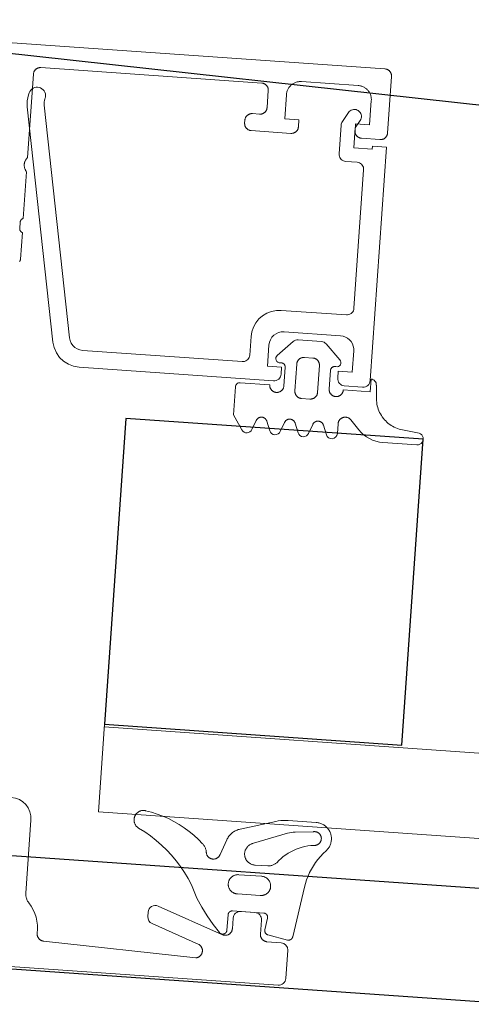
# Model space of a CAD drawing. Header units: metres. Extents: x 63115 to 703450, y -261936 to -53969.
# Tile 57 of 256: x 160263 to 160295, y -144016 to -143946. Entities that reach past the tile are written whole.
import ezdxf

# ---------------------------------------------------------------- set-up
doc = ezdxf.new("R2010")
doc.units = ezdxf.units.M
doc.layers.add('_01Hulplijnen', color=6, linetype='Continuous', plot=False)
for name, color, linetype in [('_02Binnenwanden', 2, 'Continuous'), ('_03-PROJECTION', 1, 'Continuous'), ('LAYER98', 7, 'Continuous')]:
    doc.layers.add(name, color=color, linetype=linetype)

# ---------------------------------------------------------------- blocks, each defined once
blk = doc.blocks.new('ruit_950x8')
at = {"layer": '_01Hulplijnen'}
blk.add_lwpolyline([(0, 0), (950, 0), (950, 8), (0, 8)], close=True, dxfattribs=at)
blk = doc.blocks.new('*U162')
at = {"layer": '_03-PROJECTION'}
blk.add_lwpolyline([(883.769, 34.318), (904.787, 34.318), (904.787, 12.684), (883.769, 12.684)], close=True, dxfattribs=at)
at = {"layer": 'LAYER98', "color": 7, "linetype": 'Continuous', "lineweight": 9}
for points in [[(887.786, 59.684), (887.787, 59.711), (887.789, 59.738), (887.793, 59.765), (887.798, 59.792), (887.805, 59.818), (887.813, 59.844), (887.822, 59.869), (887.833, 59.894), (887.845, 59.919), (887.859, 59.942), (887.873, 59.965), (887.889, 59.987), (887.905, 60.008), (887.924, 60.028), (887.943, 60.047), (887.963, 60.066), (887.984, 60.082), (888.006, 60.098), (888.028, 60.113), (888.053, 60.126), (888.076, 60.138), (888.102, 60.149), (888.127, 60.158), (888.152, 60.166), (888.179, 60.173), (888.206, 60.178), (888.233, 60.181), (888.26, 60.184), (888.286, 60.184)], [(888.286, 60.184), (937.286, 60.184)], [(887.786, 55.684), (887.786, 59.684)], [(890.087, 58.884), (890.032, 58.883), (889.979, 58.879), (889.925, 58.871), (889.871, 58.861), (889.819, 58.848), (889.768, 58.832), (889.717, 58.813), (889.667, 58.792), (889.618, 58.768), (889.571, 58.741), (889.526, 58.712), (889.482, 58.681), (889.44, 58.647), (889.399, 58.61), (889.361, 58.572), (889.324, 58.532), (889.29, 58.49), (889.259, 58.445), (889.23, 58.4), (889.203, 58.353), (889.179, 58.304), (889.157, 58.254), (889.139, 58.204), (889.123, 58.152), (889.11, 58.099), (889.1, 58.046), (889.093, 57.993), (889.088, 57.939), (889.087, 57.884)], [(894.087, 58.884), (890.087, 58.884)], [(895.087, 57.884), (895.085, 57.939), (895.081, 57.993), (895.073, 58.046), (895.064, 58.099), (895.05, 58.152), (895.034, 58.204), (895.016, 58.254), (894.994, 58.304), (894.97, 58.353), (894.944, 58.4), (894.914, 58.445), (894.883, 58.49), (894.849, 58.532), (894.813, 58.572), (894.775, 58.61), (894.734, 58.647), (894.692, 58.681), (894.648, 58.712), (894.602, 58.741), (894.555, 58.768), (894.507, 58.792), (894.457, 58.813), (894.406, 58.832), (894.354, 58.848), (894.302, 58.861), (894.248, 58.871), (894.194, 58.879), (894.141, 58.883), (894.087, 58.884)], [(896.887, 58.584), (896.86, 58.584), (896.832, 58.581), (896.806, 58.578), (896.779, 58.573), (896.753, 58.566), (896.727, 58.558), (896.701, 58.549), (896.677, 58.538), (896.652, 58.526), (896.629, 58.513), (896.606, 58.498), (896.584, 58.482), (896.563, 58.465), (896.543, 58.447), (896.524, 58.428), (896.506, 58.408), (896.488, 58.387), (896.473, 58.365), (896.458, 58.342), (896.444, 58.318), (896.433, 58.294), (896.422, 58.269), (896.413, 58.244), (896.404, 58.218), (896.399, 58.192), (896.393, 58.165), (896.39, 58.138), (896.388, 58.111), (896.387, 58.084)], [(912.486, 58.584), (896.887, 58.584)], [(912.986, 58.084), (912.986, 58.111), (912.984, 58.138), (912.98, 58.165), (912.975, 58.192), (912.968, 58.218), (912.96, 58.244), (912.951, 58.269), (912.941, 58.294), (912.928, 58.318), (912.915, 58.342), (912.901, 58.365), (912.885, 58.387), (912.867, 58.408), (912.85, 58.428), (912.83, 58.447), (912.811, 58.465), (912.789, 58.482), (912.767, 58.498), (912.744, 58.513), (912.721, 58.526), (912.696, 58.538), (912.672, 58.549), (912.647, 58.558), (912.62, 58.566), (912.594, 58.573), (912.568, 58.578), (912.54, 58.581), (912.514, 58.584), (912.486, 58.584)], [(889.087, 57.884), (889.087, 56.184), (890.087, 56.184), (890.087, 55.684)], [(894.087, 55.684), (894.087, 56.184), (895.087, 56.184), (895.087, 57.884)], [(896.387, 58.084), (896.387, 56.884)], [(912.986, 52.184), (912.986, 58.084)], [(896.387, 56.884), (896.388, 56.857), (896.39, 56.83), (896.393, 56.803), (896.399, 56.777), (896.404, 56.751), (896.413, 56.725), (896.422, 56.699), (896.433, 56.674), (896.444, 56.65), (896.458, 56.627), (896.473, 56.604), (896.488, 56.582), (896.506, 56.561), (896.524, 56.54), (896.543, 56.521), (896.563, 56.503), (896.584, 56.486), (896.606, 56.471), (896.629, 56.456), (896.652, 56.442), (896.677, 56.431), (896.701, 56.42), (896.727, 56.41), (896.753, 56.402), (896.779, 56.396), (896.806, 56.391), (896.832, 56.387), (896.86, 56.385), (896.887, 56.384)], [(896.887, 56.384), (897.387, 56.384)], [(897.387, 56.384), (897.413, 56.384), (897.441, 56.381), (897.468, 56.378), (897.494, 56.373), (897.521, 56.366), (897.546, 56.358), (897.571, 56.349), (897.597, 56.338), (897.621, 56.326), (897.645, 56.313), (897.667, 56.298), (897.69, 56.282), (897.71, 56.265), (897.731, 56.247), (897.749, 56.228), (897.768, 56.208), (897.784, 56.187), (897.8, 56.165), (897.815, 56.142), (897.828, 56.119), (897.84, 56.094), (897.851, 56.069), (897.861, 56.044), (897.868, 56.018), (897.875, 55.992), (897.88, 55.965), (897.884, 55.938), (897.886, 55.911), (897.887, 55.884)], [(888.286, 55.184), (888.26, 55.185), (888.233, 55.187), (888.205, 55.191), (888.179, 55.196), (888.152, 55.202), (888.127, 55.211), (888.102, 55.22), (888.076, 55.231), (888.052, 55.243), (888.028, 55.256), (888.006, 55.27), (887.984, 55.286), (887.963, 55.303), (887.943, 55.321), (887.924, 55.34), (887.905, 55.36), (887.889, 55.382), (887.872, 55.404), (887.859, 55.427), (887.845, 55.45), (887.833, 55.474), (887.822, 55.499), (887.813, 55.525), (887.805, 55.551), (887.798, 55.577), (887.793, 55.603), (887.789, 55.63), (887.787, 55.657), (887.786, 55.684)], [(890.087, 55.684), (890.086, 55.657), (890.084, 55.63), (890.08, 55.603), (890.075, 55.577), (890.069, 55.551), (890.061, 55.525), (890.051, 55.499), (890.04, 55.474), (890.028, 55.45), (890.015, 55.427), (890, 55.404), (889.985, 55.382), (889.968, 55.36), (889.949, 55.34), (889.931, 55.321), (889.91, 55.303), (889.889, 55.286), (889.867, 55.27), (889.845, 55.256), (889.82, 55.243), (889.797, 55.231), (889.772, 55.22), (889.746, 55.211), (889.721, 55.202), (889.694, 55.196), (889.667, 55.191), (889.641, 55.187), (889.613, 55.185), (889.587, 55.184)], [(894.587, 55.184), (894.56, 55.185), (894.532, 55.187), (894.506, 55.191), (894.479, 55.196), (894.453, 55.202), (894.427, 55.211), (894.402, 55.22), (894.377, 55.231), (894.353, 55.243), (894.329, 55.256), (894.306, 55.27), (894.284, 55.286), (894.263, 55.303), (894.242, 55.321), (894.224, 55.34), (894.205, 55.36), (894.189, 55.382), (894.173, 55.404), (894.158, 55.427), (894.145, 55.45), (894.133, 55.474), (894.122, 55.499), (894.112, 55.525), (894.105, 55.551), (894.098, 55.577), (894.093, 55.603), (894.09, 55.63), (894.087, 55.657), (894.087, 55.684)], [(897.887, 55.684), (897.886, 55.657), (897.884, 55.63), (897.88, 55.603), (897.875, 55.577), (897.868, 55.551), (897.861, 55.525), (897.851, 55.499), (897.84, 55.474), (897.828, 55.45), (897.816, 55.427), (897.801, 55.404), (897.784, 55.382), (897.768, 55.36), (897.75, 55.34), (897.731, 55.321), (897.71, 55.303), (897.69, 55.286), (897.667, 55.27), (897.645, 55.256), (897.621, 55.243), (897.597, 55.231), (897.571, 55.22), (897.546, 55.211), (897.521, 55.202), (897.494, 55.196), (897.468, 55.191), (897.441, 55.187), (897.413, 55.185), (897.387, 55.184)], [(897.887, 55.884), (897.887, 55.684)], [(889.587, 55.184), (888.286, 55.184)], [(897.387, 55.184), (894.587, 55.184)], [(912.986, 51.184), (913.013, 51.213), (913.038, 51.244), (913.061, 51.276), (913.082, 51.309), (913.102, 51.344), (913.119, 51.379), (913.135, 51.415), (913.149, 51.452), (913.16, 51.49), (913.169, 51.528), (913.177, 51.567), (913.183, 51.606), (913.186, 51.645), (913.187, 51.684), (913.186, 51.724), (913.183, 51.763), (913.177, 51.802), (913.169, 51.841), (913.16, 51.879), (913.149, 51.917), (913.135, 51.953), (913.119, 51.99), (913.102, 52.025), (913.082, 52.059), (913.061, 52.092), (913.038, 52.124), (913.013, 52.155), (912.986, 52.184)], [(912.986, 47.884), (912.986, 51.184)], [(913.187, 47.611), (913.187, 47.626), (913.186, 47.641), (913.184, 47.657), (913.181, 47.671), (913.178, 47.686), (913.174, 47.701), (913.169, 47.715), (913.163, 47.729), (913.156, 47.743), (913.15, 47.756), (913.142, 47.769), (913.133, 47.782), (913.123, 47.794), (913.113, 47.805), (913.103, 47.816), (913.092, 47.826), (913.08, 47.836), (913.069, 47.845), (913.056, 47.853), (913.042, 47.861), (913.029, 47.868), (913.015, 47.874), (913.001, 47.88), (912.986, 47.884)], [(913.187, 47.158), (913.187, 47.611)], [(912.986, 46.884), (913.001, 46.889), (913.015, 46.894), (913.029, 46.901), (913.042, 46.908), (913.056, 46.915), (913.069, 46.924), (913.08, 46.933), (913.092, 46.942), (913.103, 46.953), (913.113, 46.964), (913.123, 46.975), (913.133, 46.987), (913.142, 47), (913.15, 47.013), (913.156, 47.026), (913.163, 47.04), (913.169, 47.054), (913.174, 47.068), (913.178, 47.082), (913.181, 47.097), (913.184, 47.112), (913.186, 47.127), (913.187, 47.142), (913.187, 47.158)], [(912.986, 45.004), (912.986, 46.884)], [(913.038, 44.836), (913.029, 44.85), (913.022, 44.864), (913.015, 44.878), (913.008, 44.893), (913.002, 44.909), (912.997, 44.924), (912.993, 44.94), (912.99, 44.956), (912.988, 44.972), (912.987, 44.988), (912.986, 45.004)], [(891.062, 40.538), (890.02, 39.497)], [(893.054, 40.685), (891.415, 40.685)], [(894.448, 39.497), (893.407, 40.538)], [(890.283, 38.989), (890.3, 38.991), (890.317, 38.993), (890.332, 38.993), (890.349, 38.993), (890.365, 38.992), (890.381, 38.99), (890.398, 38.987), (890.413, 38.983), (890.429, 38.978), (890.444, 38.973), (890.459, 38.966), (890.474, 38.959), (890.488, 38.951), (890.502, 38.942), (890.515, 38.933), (890.527, 38.923), (890.54, 38.912), (890.552, 38.9), (890.563, 38.888), (890.572, 38.875), (890.582, 38.862), (890.591, 38.848), (890.599, 38.834), (890.607, 38.82), (890.613, 38.805), (890.618, 38.789), (890.623, 38.774), (890.627, 38.758), (890.63, 38.742), (890.633, 38.726), (890.634, 38.71), (890.635, 38.693)], [(891.435, 38.984), (891.435, 39.012), (891.438, 39.039), (891.442, 39.066), (891.446, 39.092), (891.452, 39.118), (891.461, 39.144), (891.47, 39.17), (891.481, 39.194), (891.492, 39.219), (891.506, 39.242), (891.521, 39.265), (891.536, 39.287), (891.554, 39.308), (891.571, 39.328), (891.591, 39.348), (891.611, 39.366), (891.632, 39.383), (891.653, 39.398), (891.677, 39.413), (891.7, 39.426), (891.725, 39.438), (891.749, 39.449), (891.775, 39.458), (891.801, 39.466), (891.827, 39.473), (891.854, 39.478), (891.88, 39.482), (891.907, 39.484), (891.935, 39.484)], [(891.435, 37.085), (891.435, 38.984)], [(891.935, 39.484), (892.534, 39.484)], [(892.534, 39.484), (892.562, 39.484), (892.589, 39.482), (892.615, 39.478), (892.642, 39.473), (892.668, 39.466), (892.694, 39.458), (892.72, 39.449), (892.744, 39.438), (892.769, 39.426), (892.792, 39.413), (892.815, 39.398), (892.837, 39.383), (892.859, 39.366), (892.878, 39.348), (892.898, 39.328), (892.915, 39.308), (892.933, 39.287), (892.948, 39.265), (892.963, 39.242), (892.976, 39.219), (892.988, 39.194), (892.999, 39.17), (893.008, 39.144), (893.016, 39.118), (893.023, 39.092), (893.027, 39.066), (893.031, 39.039), (893.033, 39.012), (893.034, 38.984)], [(893.034, 38.984), (893.034, 37.085)], [(893.834, 38.693), (893.835, 38.71), (893.836, 38.726), (893.838, 38.742), (893.842, 38.758), (893.846, 38.774), (893.851, 38.789), (893.856, 38.805), (893.862, 38.82), (893.869, 38.834), (893.878, 38.848), (893.887, 38.862), (893.897, 38.875), (893.906, 38.888), (893.917, 38.9), (893.929, 38.912), (893.942, 38.923), (893.954, 38.933), (893.967, 38.942), (893.981, 38.951), (893.995, 38.959), (894.01, 38.966), (894.025, 38.973), (894.04, 38.978), (894.056, 38.983), (894.071, 38.987), (894.088, 38.99), (894.104, 38.992), (894.12, 38.993), (894.137, 38.993), (894.152, 38.993), (894.169, 38.991), (894.186, 38.989)], [(889.635, 37.385), (887.735, 37.385), (887.735, 38.285)], [(890.635, 38.693), (890.635, 37.385)], [(893.834, 37.385), (893.834, 38.693)], [(887.334, 37.885), (887.257, 36.92)], [(887.257, 36.92), (887.243, 36.797), (887.224, 36.675), (887.197, 36.555), (887.163, 36.436), (887.124, 36.319), (887.078, 36.204), (887.026, 36.092), (886.967, 35.983), (886.902, 35.878), (886.833, 35.776), (886.757, 35.678), (886.677, 35.585), (886.591, 35.495), (886.5, 35.411), (886.405, 35.332), (886.306, 35.259), (886.203, 35.191), (886.097, 35.128), (885.986, 35.072), (885.873, 35.021), (885.758, 34.977), (885.641, 34.94), (885.521, 34.909), (885.4, 34.884), (885.277, 34.866)], [(890.635, 37.385), (890.634, 37.358), (890.631, 37.331), (890.628, 37.304), (890.622, 37.277), (890.616, 37.251), (890.609, 37.225), (890.599, 37.2), (890.588, 37.175), (890.576, 37.15), (890.563, 37.127), (890.548, 37.104), (890.532, 37.082), (890.516, 37.061), (890.497, 37.041), (890.478, 37.022), (890.458, 37.004), (890.437, 36.987), (890.415, 36.971), (890.392, 36.957), (890.368, 36.943), (890.344, 36.931), (890.319, 36.921), (890.294, 36.911), (890.268, 36.903), (890.242, 36.897), (890.215, 36.892), (890.189, 36.888), (890.161, 36.886), (890.135, 36.885), (890.108, 36.886), (890.08, 36.888), (890.054, 36.892), (890.027, 36.897), (890.001, 36.903), (889.975, 36.911), (889.949, 36.921), (889.925, 36.931), (889.901, 36.943), (889.877, 36.957), (889.854, 36.971), (889.832, 36.987), (889.811, 37.004), (889.791, 37.022), (889.772, 37.041), (889.753, 37.061), (889.736, 37.082), (889.721, 37.104), (889.706, 37.127), (889.693, 37.15), (889.681, 37.175), (889.67, 37.2), (889.66, 37.225), (889.652, 37.251), (889.647, 37.277), (889.641, 37.304), (889.638, 37.331), (889.635, 37.358), (889.635, 37.385)], [(891.935, 36.585), (891.907, 36.585), (891.88, 36.587), (891.854, 36.591), (891.827, 36.596), (891.801, 36.603), (891.775, 36.611), (891.749, 36.62), (891.725, 36.631), (891.7, 36.643), (891.677, 36.656), (891.653, 36.671), (891.632, 36.687), (891.611, 36.703), (891.591, 36.722), (891.571, 36.741), (891.554, 36.761), (891.536, 36.782), (891.521, 36.804), (891.506, 36.827), (891.492, 36.85), (891.481, 36.875), (891.47, 36.9), (891.461, 36.925), (891.452, 36.951), (891.446, 36.977), (891.442, 37.004), (891.438, 37.031), (891.435, 37.057), (891.435, 37.085)], [(893.034, 37.085), (893.033, 37.057), (893.031, 37.031), (893.027, 37.004), (893.023, 36.977), (893.016, 36.951), (893.008, 36.925), (892.999, 36.9), (892.988, 36.875), (892.977, 36.85), (892.963, 36.827), (892.948, 36.804), (892.933, 36.782), (892.915, 36.761), (892.898, 36.741), (892.878, 36.722), (892.859, 36.703), (892.837, 36.687), (892.815, 36.671), (892.792, 36.656), (892.769, 36.643), (892.744, 36.631), (892.72, 36.62), (892.694, 36.611), (892.668, 36.603), (892.642, 36.596), (892.615, 36.591), (892.589, 36.587), (892.562, 36.585), (892.534, 36.585)], [(894.834, 37.385), (894.834, 37.358), (894.831, 37.331), (894.828, 37.304), (894.822, 37.277), (894.817, 37.251), (894.808, 37.225), (894.799, 37.2), (894.788, 37.175), (894.777, 37.15), (894.763, 37.127), (894.748, 37.104), (894.733, 37.082), (894.715, 37.061), (894.697, 37.041), (894.678, 37.022), (894.658, 37.004), (894.637, 36.987), (894.615, 36.971), (894.592, 36.957), (894.569, 36.943), (894.544, 36.931), (894.52, 36.921), (894.494, 36.911), (894.468, 36.903), (894.442, 36.897), (894.415, 36.892), (894.389, 36.888), (894.361, 36.886), (894.334, 36.885), (894.308, 36.886), (894.28, 36.888), (894.254, 36.892), (894.227, 36.897), (894.2, 36.903), (894.175, 36.911), (894.15, 36.921), (894.124, 36.931), (894.101, 36.943), (894.077, 36.957), (894.054, 36.971), (894.032, 36.987), (894.011, 37.004), (893.99, 37.022), (893.972, 37.041), (893.953, 37.061), (893.937, 37.082), (893.921, 37.104), (893.906, 37.127), (893.893, 37.15), (893.881, 37.175), (893.87, 37.2), (893.861, 37.225), (893.853, 37.251), (893.846, 37.277), (893.841, 37.304), (893.837, 37.331), (893.835, 37.358), (893.834, 37.385)], [(896.935, 37.385), (894.834, 37.385)], [(896.571, 34.071), (897.235, 35.085), (897.235, 37.085)], [(892.534, 36.585), (891.935, 36.585)], [(888.963, 35.32), (888.982, 35.339), (889.002, 35.358), (889.023, 35.376), (889.045, 35.392), (889.068, 35.408), (889.091, 35.421), (889.115, 35.434), (889.14, 35.445), (889.165, 35.455), (889.192, 35.464), (889.218, 35.471), (889.244, 35.477), (889.272, 35.481), (889.299, 35.484), (889.326, 35.485), (889.354, 35.484), (889.381, 35.483), (889.408, 35.479), (889.435, 35.475), (889.461, 35.468), (889.487, 35.461), (889.514, 35.452), (889.539, 35.441), (889.564, 35.429), (889.587, 35.416), (889.611, 35.402), (889.633, 35.386), (889.654, 35.369), (889.675, 35.351), (889.694, 35.332), (889.713, 35.312), (889.731, 35.29), (889.746, 35.268), (889.761, 35.245), (889.775, 35.222), (889.787, 35.197), (889.798, 35.172), (889.808, 35.147), (889.816, 35.12), (889.822, 35.094), (889.827, 35.067), (889.831, 35.04), (889.834, 35.013), (889.834, 34.985)], [(885.277, 34.866), (884.201, 34.739)], [(888.357, 34.661), (888.963, 35.32)], [(889.834, 34.985), (889.834, 34.299)], [(890.608, 34.155), (890.861, 34.815)], [(890.861, 34.815), (890.869, 34.835), (890.878, 34.855), (890.889, 34.874), (890.901, 34.892), (890.913, 34.91), (890.927, 34.928), (890.942, 34.944), (890.956, 34.96), (890.973, 34.974), (890.989, 34.988), (891.007, 35.001), (891.026, 35.013), (891.045, 35.024), (891.065, 35.034), (891.084, 35.043), (891.105, 35.05), (891.126, 35.057), (891.148, 35.062), (891.169, 35.066), (891.191, 35.069), (891.212, 35.071), (891.235, 35.072), (891.256, 35.071), (891.277, 35.069), (891.3, 35.066), (891.321, 35.062), (891.342, 35.057), (891.363, 35.05), (891.384, 35.043), (891.403, 35.034), (891.423, 35.024), (891.443, 35.013), (891.461, 35.001), (891.479, 34.988), (891.495, 34.974), (891.512, 34.96), (891.527, 34.944), (891.541, 34.928), (891.555, 34.91), (891.568, 34.892), (891.579, 34.874), (891.59, 34.855), (891.599, 34.835), (891.608, 34.815)], [(891.608, 34.815), (891.861, 34.154)], [(892.608, 34.154), (892.861, 34.815)], [(892.861, 34.815), (892.869, 34.835), (892.878, 34.855), (892.889, 34.874), (892.901, 34.892), (892.913, 34.91), (892.927, 34.928), (892.942, 34.944), (892.956, 34.96), (892.973, 34.974), (892.989, 34.988), (893.007, 35.001), (893.026, 35.013), (893.045, 35.024), (893.065, 35.034), (893.084, 35.043), (893.105, 35.05), (893.126, 35.057), (893.148, 35.062), (893.169, 35.066), (893.191, 35.069), (893.212, 35.071), (893.235, 35.072), (893.256, 35.071), (893.277, 35.069), (893.3, 35.066), (893.321, 35.062), (893.342, 35.057), (893.363, 35.05), (893.384, 35.043), (893.403, 35.034), (893.423, 35.024), (893.443, 35.013), (893.461, 35.001), (893.479, 34.988), (893.495, 34.974), (893.512, 34.96), (893.527, 34.944), (893.541, 34.928), (893.555, 34.91), (893.568, 34.892), (893.579, 34.874), (893.59, 34.855), (893.599, 34.835), (893.608, 34.815)], [(893.608, 34.815), (893.861, 34.154)], [(894.608, 34.154), (894.861, 34.815)], [(894.861, 34.815), (894.869, 34.835), (894.878, 34.855), (894.889, 34.874), (894.901, 34.892), (894.913, 34.91), (894.927, 34.928), (894.942, 34.944), (894.956, 34.96), (894.973, 34.974), (894.989, 34.988), (895.007, 35.001), (895.026, 35.013), (895.045, 35.024), (895.065, 35.034), (895.084, 35.043), (895.105, 35.05), (895.126, 35.057), (895.148, 35.062), (895.169, 35.066), (895.191, 35.069), (895.212, 35.071), (895.235, 35.072), (895.256, 35.071), (895.277, 35.069), (895.3, 35.066), (895.321, 35.062), (895.342, 35.057), (895.363, 35.05), (895.384, 35.043), (895.403, 35.034), (895.423, 35.024), (895.443, 35.013), (895.461, 35.001), (895.479, 34.988), (895.495, 34.974), (895.512, 34.96), (895.527, 34.944), (895.541, 34.928), (895.555, 34.91), (895.568, 34.892), (895.579, 34.874), (895.59, 34.855), (895.599, 34.835), (895.608, 34.815)], [(895.608, 34.815), (895.863, 34.147)], [(884.194, 33.888), (886.592, 33.888)], [(904.787, 12.684), (904.787, 6.5)], [(888.58, 4.868), (888.538, 4.914), (888.498, 4.963), (888.461, 5.013), (888.427, 5.066), (888.396, 5.12), (888.367, 5.175), (888.342, 5.233), (888.32, 5.291), (888.301, 5.351), (888.285, 5.411), (888.274, 5.473), (888.264, 5.535), (888.259, 5.597), (888.256, 5.66), (888.258, 5.722), (888.262, 5.785), (888.271, 5.847), (888.281, 5.908), (888.296, 5.969), (888.315, 6.029), (888.335, 6.088), (888.36, 6.145), (888.388, 6.202), (888.418, 6.256), (888.451, 6.309), (888.487, 6.36), (888.527, 6.409), (888.569, 6.456), (888.612, 6.5), (888.658, 6.542), (888.707, 6.582), (888.758, 6.618), (888.811, 6.652), (888.865, 6.683), (888.921, 6.711), (888.979, 6.736), (889.037, 6.758), (889.097, 6.776), (889.157, 6.791), (889.219, 6.803), (889.28, 6.812), (889.343, 6.817), (889.405, 6.819)], [(889.405, 6.819), (891.397, 6.82)], [(891.397, 6.82), (891.57, 6.813), (891.744, 6.797), (891.917, 6.772), (892.088, 6.739), (892.257, 6.697)], [(892.257, 6.697), (894.735, 5.979)], [(897.298, 4.76), (897.617, 5.046), (897.952, 5.315), (898.301, 5.564), (898.663, 5.794), (899.038, 6.004), (899.423, 6.193), (899.819, 6.36), (900.222, 6.506), (900.633, 6.629), (901.05, 6.73), (901.472, 6.807)], [(901.472, 6.807), (901.508, 6.812), (901.544, 6.814), (901.581, 6.815), (901.617, 6.814), (901.653, 6.81), (901.69, 6.805), (901.726, 6.798), (901.761, 6.789), (901.795, 6.778), (901.829, 6.765), (901.862, 6.75), (901.895, 6.733), (901.926, 6.715), (901.957, 6.695), (901.986, 6.673), (902.014, 6.65), (902.041, 6.626), (902.067, 6.599), (902.09, 6.572), (902.112, 6.543), (902.133, 6.514), (902.152, 6.483), (902.17, 6.451), (902.186, 6.418), (902.199, 6.384), (902.211, 6.35), (902.222, 6.315), (902.23, 6.279), (902.236, 6.244), (902.24, 6.207), (902.242, 6.171), (902.242, 6.135), (902.241, 6.098), (902.237, 6.062), (902.232, 6.026), (902.225, 5.991), (902.215, 5.955), (902.203, 5.921), (902.191, 5.887), (902.175, 5.854), (902.158, 5.821), (902.14, 5.79), (902.119, 5.76), (902.098, 5.731), (902.074, 5.703), (902.049, 5.676), (902.023, 5.651), (901.995, 5.628), (901.967, 5.606), (901.937, 5.585), (901.905, 5.566), (901.873, 5.549)], [(889.562, 6.155), (889.535, 6.16), (889.509, 6.163), (889.483, 6.166), (889.456, 6.166), (889.43, 6.166), (889.403, 6.163), (889.377, 6.16), (889.352, 6.155), (889.326, 6.149), (889.301, 6.141), (889.276, 6.131), (889.251, 6.121), (889.228, 6.109), (889.205, 6.096), (889.183, 6.082), (889.161, 6.067), (889.141, 6.05), (889.121, 6.032), (889.103, 6.013), (889.085, 5.994), (889.069, 5.973), (889.053, 5.952), (889.039, 5.929), (889.027, 5.906), (889.015, 5.882), (889.004, 5.858), (888.995, 5.833), (888.987, 5.808), (888.982, 5.782), (888.977, 5.756), (888.973, 5.73), (888.971, 5.704), (888.971, 5.677), (888.972, 5.651), (888.974, 5.624), (888.978, 5.598), (888.983, 5.572), (888.989, 5.547), (888.997, 5.522), (889.007, 5.497), (889.017, 5.473), (889.029, 5.449), (889.042, 5.426), (889.057, 5.404), (889.072, 5.383), (889.089, 5.362), (889.107, 5.343), (889.126, 5.324), (889.146, 5.307), (889.166, 5.291), (889.188, 5.275), (889.21, 5.261), (889.234, 5.249), (889.257, 5.237), (889.281, 5.227), (889.307, 5.218), (889.332, 5.211), (889.358, 5.204), (889.384, 5.2), (889.41, 5.197), (889.437, 5.195), (889.463, 5.194)], [(890.835, 6.043), (889.562, 6.155)], [(891.382, 5.92), (891.248, 5.962), (891.112, 5.997), (890.975, 6.024), (890.835, 6.043)], [(893.723, 5.042), (891.382, 5.92)], [(894.735, 5.979), (894.804, 5.955), (894.872, 5.929), (894.94, 5.898), (895.004, 5.864), (895.068, 5.826), (895.129, 5.785), (895.188, 5.741), (895.244, 5.694), (895.298, 5.644), (895.349, 5.591), (895.397, 5.535), (895.442, 5.477), (895.484, 5.417), (895.522, 5.354), (895.557, 5.289), (895.588, 5.223), (895.616, 5.155)], [(909.487, 5.584), (909.487, 0.415)], [(889.924, 2.197), (889.872, 2.468), (889.805, 2.736), (889.724, 3), (889.627, 3.258), (889.517, 3.511), (889.393, 3.758), (889.255, 3.997), (889.105, 4.229), (888.943, 4.452), (888.767, 4.665), (888.58, 4.868)], [(889.463, 5.194), (889.673, 5.164), (889.88, 5.122), (890.085, 5.068), (890.287, 5.003), (890.486, 4.927), (890.679, 4.839), (890.866, 4.742), (891.049, 4.634), (891.226, 4.515), (891.395, 4.388), (891.557, 4.251), (891.711, 4.105), (891.857, 3.951), (891.993, 3.789)], [(893.498, 3.521), (893.539, 3.521), (893.581, 3.523), (893.622, 3.528), (893.663, 3.534), (893.704, 3.543), (893.744, 3.554), (893.784, 3.567), (893.822, 3.582), (893.861, 3.6), (893.898, 3.619), (893.934, 3.64), (893.968, 3.663), (894.001, 3.688), (894.033, 3.715), (894.064, 3.744), (894.093, 3.774), (894.119, 3.805), (894.145, 3.838), (894.169, 3.872), (894.191, 3.908), (894.21, 3.944), (894.229, 3.982), (894.244, 4.02), (894.258, 4.06), (894.27, 4.1), (894.278, 4.14), (894.286, 4.181), (894.291, 4.223), (894.294, 4.264), (894.294, 4.306), (894.292, 4.348), (894.288, 4.389), (894.282, 4.43), (894.275, 4.471), (894.264, 4.511), (894.251, 4.551), (894.236, 4.59), (894.219, 4.628), (894.2, 4.665), (894.179, 4.701), (894.156, 4.736), (894.132, 4.769), (894.106, 4.802), (894.077, 4.832), (894.048, 4.861), (894.017, 4.889), (893.984, 4.915), (893.949, 4.939), (893.914, 4.961), (893.878, 4.981), (893.841, 5), (893.802, 5.016), (893.763, 5.03), (893.723, 5.042)], [(895.616, 5.155), (896.016, 4.095)], [(901.873, 5.549), (901.429, 5.312), (900.997, 5.052), (900.579, 4.769), (900.178, 4.465), (899.793, 4.14), (899.426, 3.795), (899.077, 3.431), (898.748, 3.05), (898.44, 2.651), (898.152, 2.237), (897.888, 1.808), (897.647, 1.366), (897.429, 0.912)], [(896.016, 4.095), (896.024, 4.069), (896.033, 4.043), (896.045, 4.018), (896.057, 3.994), (896.071, 3.971), (896.086, 3.948), (896.103, 3.926), (896.119, 3.905), (896.138, 3.885), (896.158, 3.866), (896.179, 3.848), (896.2, 3.831), (896.223, 3.815), (896.246, 3.801), (896.27, 3.788), (896.294, 3.776), (896.319, 3.766), (896.346, 3.757), (896.372, 3.749), (896.399, 3.743), (896.425, 3.739), (896.452, 3.735), (896.48, 3.734), (896.507, 3.733), (896.534, 3.735), (896.562, 3.738), (896.589, 3.742), (896.615, 3.747), (896.642, 3.755), (896.667, 3.763), (896.693, 3.773), (896.718, 3.785), (896.742, 3.797), (896.766, 3.811), (896.788, 3.827), (896.81, 3.843), (896.831, 3.86), (896.851, 3.879), (896.869, 3.899), (896.888, 3.92), (896.903, 3.942), (896.919, 3.964), (896.934, 3.988), (896.946, 4.012), (896.958, 4.036), (896.968, 4.062), (896.977, 4.088), (896.984, 4.114), (896.989, 4.141), (896.994, 4.168)], [(896.994, 4.168), (897.002, 4.219), (897.014, 4.27), (897.027, 4.321), (897.043, 4.37), (897.063, 4.419), (897.084, 4.466), (897.108, 4.513), (897.134, 4.558), (897.162, 4.602), (897.193, 4.644), (897.226, 4.684), (897.261, 4.723), (897.298, 4.76)], [(891.993, 3.789), (892.028, 3.756), (892.065, 3.724), (892.103, 3.694), (892.143, 3.667), (892.184, 3.642), (892.227, 3.619), (892.27, 3.598), (892.315, 3.58), (892.361, 3.564), (892.407, 3.55), (892.454, 3.539), (892.501, 3.531), (892.55, 3.525), (892.598, 3.521)], [(892.598, 3.521), (893.498, 3.521)], [(890.505, -1.349), (889.924, 2.197)], [(892.999, 2.762), (892.962, 2.762), (892.926, 2.76), (892.889, 2.756), (892.853, 2.75), (892.817, 2.743), (892.781, 2.733), (892.746, 2.721), (892.712, 2.707), (892.679, 2.692), (892.647, 2.675), (892.615, 2.656), (892.584, 2.635), (892.555, 2.613), (892.527, 2.589), (892.5, 2.564), (892.475, 2.537), (892.451, 2.509), (892.429, 2.48), (892.408, 2.449), (892.39, 2.418), (892.372, 2.385), (892.357, 2.352), (892.343, 2.317), (892.331, 2.283), (892.321, 2.247), (892.314, 2.211), (892.308, 2.175), (892.304, 2.138), (892.302, 2.102), (892.302, 2.065), (892.304, 2.028), (892.308, 1.992), (892.314, 1.955), (892.321, 1.919), (892.331, 1.884), (892.343, 1.849), (892.357, 1.815), (892.372, 1.781), (892.39, 1.749), (892.408, 1.717), (892.429, 1.687), (892.451, 1.658), (892.475, 1.629), (892.5, 1.603), (892.527, 1.577), (892.555, 1.554), (892.584, 1.532), (892.615, 1.511), (892.647, 1.492), (892.679, 1.475), (892.712, 1.459), (892.746, 1.446), (892.781, 1.434), (892.817, 1.424), (892.853, 1.416), (892.889, 1.41), (892.926, 1.406), (892.962, 1.404), (892.999, 1.404)], [(894.6, 2.762), (892.999, 2.762)], [(894.6, 1.404), (894.636, 1.404), (894.673, 1.406), (894.709, 1.41), (894.745, 1.416), (894.781, 1.424), (894.818, 1.434), (894.852, 1.446), (894.886, 1.459), (894.919, 1.475), (894.952, 1.492), (894.984, 1.511), (895.014, 1.532), (895.043, 1.554), (895.071, 1.577), (895.098, 1.603), (895.123, 1.629), (895.148, 1.658), (895.169, 1.687), (895.191, 1.717), (895.209, 1.749), (895.227, 1.781), (895.241, 1.815), (895.255, 1.849), (895.267, 1.884), (895.277, 1.919), (895.285, 1.955), (895.291, 1.992), (895.295, 2.028), (895.297, 2.065), (895.297, 2.102), (895.295, 2.138), (895.291, 2.175), (895.285, 2.211), (895.277, 2.247), (895.267, 2.283), (895.255, 2.317), (895.241, 2.352), (895.227, 2.385), (895.209, 2.418), (895.191, 2.449), (895.169, 2.48), (895.148, 2.509), (895.123, 2.537), (895.098, 2.564), (895.071, 2.589), (895.043, 2.613), (895.014, 2.635), (894.984, 2.656), (894.952, 2.675), (894.919, 2.692), (894.886, 2.707), (894.852, 2.721), (894.818, 2.733), (894.781, 2.743), (894.745, 2.75), (894.709, 2.756), (894.673, 2.76), (894.636, 2.762), (894.6, 2.762)], [(892.999, 1.404), (894.6, 1.404)], [(897.429, 0.912), (897.043, 0.294), (896.621, -0.299), (896.165, -0.867), (895.676, -1.406)], [(892.659, 0.184), (892.644, 0.183), (892.627, 0.182), (892.611, 0.18), (892.596, 0.177), (892.58, 0.173), (892.565, 0.168), (892.549, 0.162), (892.534, 0.156), (892.52, 0.149), (892.506, 0.141), (892.492, 0.132), (892.479, 0.123), (892.467, 0.113), (892.454, 0.102), (892.443, 0.091), (892.432, 0.079), (892.422, 0.067), (892.412, 0.053), (892.403, 0.04), (892.396, 0.026), (892.389, 0.011), (892.382, -0.003), (892.376, -0.018), (892.371, -0.034), (892.367, -0.05), (892.364, -0.065), (892.361, -0.081), (892.361, -0.098), (892.36, -0.114), (892.361, -0.13), (892.361, -0.146), (892.363, -0.162)], [(894.86, 0.184), (892.659, 0.184)], [(894.287, 0.184), (893.287, 0.184)], [(895.159, -0.116), (895.159, -0.1), (895.158, -0.084), (895.155, -0.068), (895.152, -0.052), (895.149, -0.036), (895.144, -0.021), (895.139, -0.005), (895.132, 0.01), (895.125, 0.024), (895.116, 0.038), (895.108, 0.052), (895.099, 0.065), (895.088, 0.078), (895.077, 0.09), (895.066, 0.101), (895.054, 0.112), (895.041, 0.122), (895.028, 0.132), (895.015, 0.141), (895, 0.149), (894.986, 0.156), (894.971, 0.162), (894.955, 0.168), (894.94, 0.173), (894.924, 0.177), (894.908, 0.18), (894.892, 0.182), (894.876, 0.183), (894.86, 0.184)], [(900.116, 0.155), (895.458, -1.542)], [(909.487, 0.415), (909.486, 0.362), (909.482, 0.31), (909.475, 0.257), (909.465, 0.206), (909.452, 0.155), (909.438, 0.104), (909.42, 0.055), (909.4, 0.006), (909.377, -0.041), (909.352, -0.088), (909.324, -0.132), (909.294, -0.176), (909.262, -0.217), (909.228, -0.257)], [(892.363, -0.162), (892.49, -0.992)], [(892.787, -0.316), (892.787, -1.316)], [(894.787, -1.072), (894.787, -0.316)], [(895.159, -1.198), (895.159, -0.116)], [(900.787, -0.634), (900.787, -0.315)], [(890.857, -1.595), (890.841, -1.598), (890.824, -1.6), (890.808, -1.6), (890.791, -1.6), (890.775, -1.599), (890.758, -1.597), (890.742, -1.594), (890.726, -1.591), (890.71, -1.586), (890.694, -1.581), (890.68, -1.574), (890.664, -1.567), (890.651, -1.559), (890.636, -1.551), (890.622, -1.541), (890.61, -1.531), (890.597, -1.52), (890.585, -1.509), (890.574, -1.496), (890.564, -1.484), (890.554, -1.47), (890.545, -1.456), (890.537, -1.442), (890.529, -1.427), (890.523, -1.412), (890.518, -1.397), (890.513, -1.381), (890.508, -1.365), (890.505, -1.349)], [(892.25, -1.332), (890.857, -1.595)], [(892.49, -0.992), (892.492, -1.008), (892.494, -1.025), (892.494, -1.041), (892.493, -1.058), (892.492, -1.074), (892.489, -1.09), (892.486, -1.107), (892.482, -1.122), (892.477, -1.138), (892.471, -1.153), (892.464, -1.169), (892.456, -1.183), (892.448, -1.197), (892.439, -1.211), (892.429, -1.224), (892.419, -1.237), (892.407, -1.249), (892.396, -1.26), (892.383, -1.271), (892.37, -1.281), (892.357, -1.29), (892.342, -1.299), (892.327, -1.307), (892.313, -1.313), (892.297, -1.319), (892.281, -1.325), (892.266, -1.329), (892.25, -1.332)], [(892.787, -1.316), (892.786, -1.343), (892.784, -1.37), (892.78, -1.396), (892.776, -1.423), (892.769, -1.449), (892.761, -1.475), (892.751, -1.501), (892.74, -1.526), (892.729, -1.55), (892.716, -1.573), (892.701, -1.596), (892.685, -1.618), (892.668, -1.639), (892.651, -1.659), (892.631, -1.679), (892.611, -1.697), (892.59, -1.714), (892.568, -1.729), (892.545, -1.744), (892.522, -1.757), (892.497, -1.769), (892.472, -1.78), (892.446, -1.789), (892.421, -1.797), (892.395, -1.804), (892.368, -1.809), (892.341, -1.813), (892.315, -1.815), (892.287, -1.816)], [(895.458, -1.542), (895.432, -1.55), (895.405, -1.558), (895.379, -1.563), (895.352, -1.568), (895.324, -1.57), (895.297, -1.571), (895.27, -1.571), (895.242, -1.569), (895.215, -1.566), (895.188, -1.562), (895.161, -1.556), (895.135, -1.548), (895.11, -1.539), (895.084, -1.528), (895.059, -1.517), (895.035, -1.503), (895.012, -1.489), (894.989, -1.473), (894.968, -1.456), (894.947, -1.438), (894.928, -1.419), (894.909, -1.399), (894.892, -1.377), (894.875, -1.355), (894.861, -1.332), (894.847, -1.308), (894.834, -1.284), (894.823, -1.259), (894.814, -1.233), (894.806, -1.207), (894.799, -1.18), (894.794, -1.153), (894.79, -1.126), (894.788, -1.099), (894.787, -1.072)], [(895.676, -1.406), (895.664, -1.417), (895.652, -1.428), (895.64, -1.438), (895.626, -1.447), (895.612, -1.456), (895.599, -1.464), (895.584, -1.471), (895.569, -1.477), (895.554, -1.483), (895.538, -1.487), (895.523, -1.491), (895.507, -1.494), (895.49, -1.496), (895.475, -1.497), (895.458, -1.498), (895.442, -1.497), (895.426, -1.496), (895.409, -1.494), (895.394, -1.491), (895.378, -1.486), (895.362, -1.482), (895.348, -1.476), (895.333, -1.47), (895.319, -1.462), (895.304, -1.454), (895.29, -1.446), (895.277, -1.436), (895.265, -1.426), (895.253, -1.415), (895.241, -1.404), (895.231, -1.392), (895.221, -1.379), (895.211, -1.366), (895.202, -1.352), (895.194, -1.338), (895.188, -1.323), (895.181, -1.308), (895.175, -1.293), (895.171, -1.278), (895.167, -1.262), (895.163, -1.246), (895.161, -1.23), (895.16, -1.214), (895.159, -1.198)], [(897.072, -2.34), (900.458, -1.104)], [(892.287, -1.816), (891.287, -1.816)], [(890.787, -2.316), (890.787, -4.316)], [(897.206, -3.3), (897.179, -3.294), (897.152, -3.288), (897.127, -3.279), (897.102, -3.27), (897.076, -3.259), (897.052, -3.246), (897.028, -3.233), (897.005, -3.218), (896.984, -3.202), (896.962, -3.185), (896.942, -3.167), (896.923, -3.147), (896.904, -3.127), (896.888, -3.106), (896.871, -3.083), (896.857, -3.06), (896.844, -3.037), (896.831, -3.012), (896.82, -2.987), (896.812, -2.962), (896.803, -2.936), (896.797, -2.909), (896.791, -2.882), (896.787, -2.855), (896.785, -2.828), (896.784, -2.801), (896.785, -2.774), (896.787, -2.746), (896.791, -2.719), (896.796, -2.693), (896.802, -2.666), (896.81, -2.64), (896.819, -2.614), (896.829, -2.589), (896.842, -2.565), (896.855, -2.541), (896.869, -2.518), (896.885, -2.495), (896.902, -2.474), (896.92, -2.454), (896.939, -2.434), (896.959, -2.415), (896.98, -2.398), (897.002, -2.382), (897.025, -2.367), (897.048, -2.353), (897.072, -2.34)], [(908.491, -2.342), (908.492, -2.37), (908.491, -2.397), (908.489, -2.424), (908.486, -2.452), (908.481, -2.479), (908.475, -2.505), (908.466, -2.531), (908.457, -2.557), (908.446, -2.582), (908.434, -2.607), (908.42, -2.631), (908.405, -2.654), (908.389, -2.676), (908.372, -2.697), (908.354, -2.717), (908.334, -2.737), (908.314, -2.755), (908.292, -2.772), (908.27, -2.788), (908.246, -2.802), (908.223, -2.816), (908.197, -2.828), (908.173, -2.838), (908.147, -2.847), (908.12, -2.855), (908.094, -2.861), (908.067, -2.866), (908.039, -2.87), (908.012, -2.871)], [(908.012, -2.871), (897.206, -3.3)], [(891.287, -4.816), (912.287, -4.816)]]:
    blk.add_lwpolyline(points, dxfattribs=at)
blk.add_lwpolyline([(887.787, 38.184), (887.787, 54.684), (888.787, 54.684), (888.787, 54.484), (890.087, 54.484), (890.087, 55.884), (889.771, 56.432), (889.734, 56.511), (889.711, 56.596), (889.703, 56.682), (889.711, 56.769), (889.734, 56.853), (889.771, 56.932), (889.82, 57.004), (889.882, 57.065), (889.953, 57.115), (890.032, 57.152), (890.117, 57.175), (890.203, 57.182), (890.29, 57.175), (890.375, 57.152), (890.453, 57.115), (890.526, 57.065), (890.587, 57.004), (890.637, 56.932), (891.02, 56.268), (891.049, 56.21), (891.07, 56.148), (891.083, 56.084), (891.087, 56.018), (891.087, 53.984), (891.079, 53.898), (891.057, 53.813), (891.02, 53.734), (890.97, 53.663), (890.908, 53.601), (890.837, 53.551), (890.758, 53.515), (890.674, 53.492), (890.587, 53.484), (889.787, 53.484), (889.7, 53.477), (889.616, 53.454), (889.537, 53.418), (889.466, 53.368), (889.403, 53.306), (889.354, 53.234), (889.318, 53.155), (889.294, 53.071), (889.287, 52.984), (889.287, 43.184), (889.294, 43.098), (889.318, 43.013), (889.354, 42.934), (889.403, 42.863), (889.466, 42.801), (889.537, 42.751), (889.616, 42.714), (889.7, 42.692), (889.787, 42.684), (894.387, 42.684), (894.735, 42.654), (895.071, 42.564), (895.387, 42.417), (895.673, 42.217), (895.919, 41.97), (896.119, 41.685), (896.267, 41.369), (896.357, 41.032), (896.387, 40.684), (896.387, 39.384), (896.395, 39.298), (896.417, 39.213), (896.454, 39.134), (896.504, 39.063), (896.566, 39.001), (896.637, 38.951), (896.716, 38.914), (896.8, 38.892), (896.887, 38.884), (908.158, 38.884), (908.356, 38.904), (908.546, 38.962), (908.72, 39.057), (908.872, 39.185), (908.996, 39.339), (909.088, 39.516), (909.143, 39.707), (912.076, 55.966), (912.09, 56.074), (912.091, 56.183), (912.08, 56.292), (912.058, 56.399), (912.046, 56.444), (912.027, 56.551), (912.029, 56.659), (912.051, 56.766), (912.091, 56.866), (912.15, 56.958), (912.225, 57.037), (912.312, 57.101), (912.41, 57.148), (912.515, 57.176), (912.623, 57.184), (912.732, 57.173), (912.835, 57.141), (912.932, 57.091), (913.017, 57.025), (913.089, 56.943), (913.145, 56.85), (913.183, 56.748), (913.219, 56.613), (913.264, 56.399), (913.285, 56.182), (913.282, 55.964), (913.257, 55.748), (910.294, 39.329), (910.186, 38.947), (910.003, 38.595), (909.755, 38.285), (909.45, 38.03), (909.101, 37.841), (908.722, 37.724), (908.326, 37.684), (894.587, 37.684), (894.489, 37.694), (894.396, 37.723), (894.309, 37.769), (894.234, 37.831), (894.171, 37.907), (894.125, 37.993), (894.097, 38.087), (894.087, 38.184), (894.087, 38.684), (895.087, 38.684), (895.087, 40.184), (895.068, 40.379), (895.011, 40.567), (894.918, 40.74), (894.794, 40.891), (894.643, 41.016), (894.47, 41.108), (894.282, 41.165), (894.087, 41.184), (890.087, 41.184), (889.913, 41.169), (889.745, 41.124), (889.587, 41.05), (889.444, 40.951), (889.321, 40.827), (889.221, 40.684), (889.148, 40.526), (889.102, 40.358), (889.087, 40.184), (889.087, 38.684), (890.087, 38.684), (890.087, 38.184), (890.077, 38.087), (890.049, 37.993), (890.003, 37.907), (889.941, 37.831), (889.864, 37.769), (889.778, 37.723), (889.685, 37.694), (889.587, 37.684), (888.287, 37.684), (888.19, 37.694), (888.096, 37.723), (888.009, 37.769), (887.934, 37.831), (887.871, 37.907), (887.825, 37.993), (887.797, 38.087)], close=True, dxfattribs=at)
for points in [[(891.415, 40.685, 0.198912), (891.062, 40.538)], [(893.407, 40.538, 0.198912), (893.054, 40.685)], [(890.02, 39.497, 0.730751), (890.283, 38.989)], [(894.186, 38.989, 0.730729), (894.448, 39.497)], [(887.735, 38.285, 0.415188), (887.335, 37.885)], [(897.235, 37.085, 0.416571), (896.935, 37.385)], [(884.201, 34.739, 1.005856), (884.194, 33.888)], [(886.592, 33.888, 0.209487), (888.357, 34.661)], [(889.834, 34.299, 0.831947), (890.608, 34.155)], [(891.861, 34.154, 0.687726), (892.608, 34.154)], [(893.861, 34.154, 0.687726), (894.608, 34.154)], [(895.863, 34.147, 0.61196), (896.572, 34.071)], [(910.987, 7.084, 0.414162), (909.487, 5.584)], [(893.287, 0.184, 0.41422), (892.787, -0.316)], [(894.787, -0.316, 0.41422), (894.287, 0.184)], [(900.787, -0.315, 0.520195), (900.116, 0.155)], [(900.458, -1.104, 0.314992), (900.787, -0.634)], [(909.228, -0.257, 0.201576), (908.491, -2.342)], [(891.287, -1.816, 0.414153), (890.787, -2.316)], [(890.787, -4.316, 0.414222), (891.287, -4.816)]]:
    blk.add_lwpolyline(points, format="xyb", dxfattribs=at)
at = {"layer": 'LAYER98', "color": 2, "linetype": 'Continuous', "lineweight": 9}
for points in [[(904.787, 12.5), (82.85, 12.5)], [(904.787, 12.5), (82.85, 12.5)], [(904.787, 6.5), (82.85, 6.5)]]:
    blk.add_lwpolyline(points, dxfattribs=at)
blk = doc.blocks.new('pui_02')
at = {"layer": '_01Hulplijnen'}
blk.add_lwpolyline([(-3683.244, -2153.989), (-2813.27, -2519.632), (-1888.232, -2684.239), (-1593.735, -2716.683), (0, -2821.903)], dxfattribs=at)
at = {"layer": '_03-PROJECTION', "xscale": -1}
for name, p, rotation in [('*U162', (-928.194, -2813.028), 355.9999999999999), ('ruit_950x8', (-948.244, -2816.638), 356)]:
    blk.add_blockref(name, p, dxfattribs=dict(at, rotation=rotation))

msp = doc.modelspace()

# ---------------------------------------------------------------- block references
at = {"layer": '_02Binnenwanden'}
msp.add_blockref('pui_02', (162099.369, -141258.61), dxfattribs=at)

doc.saveas('drawing.dxf')
